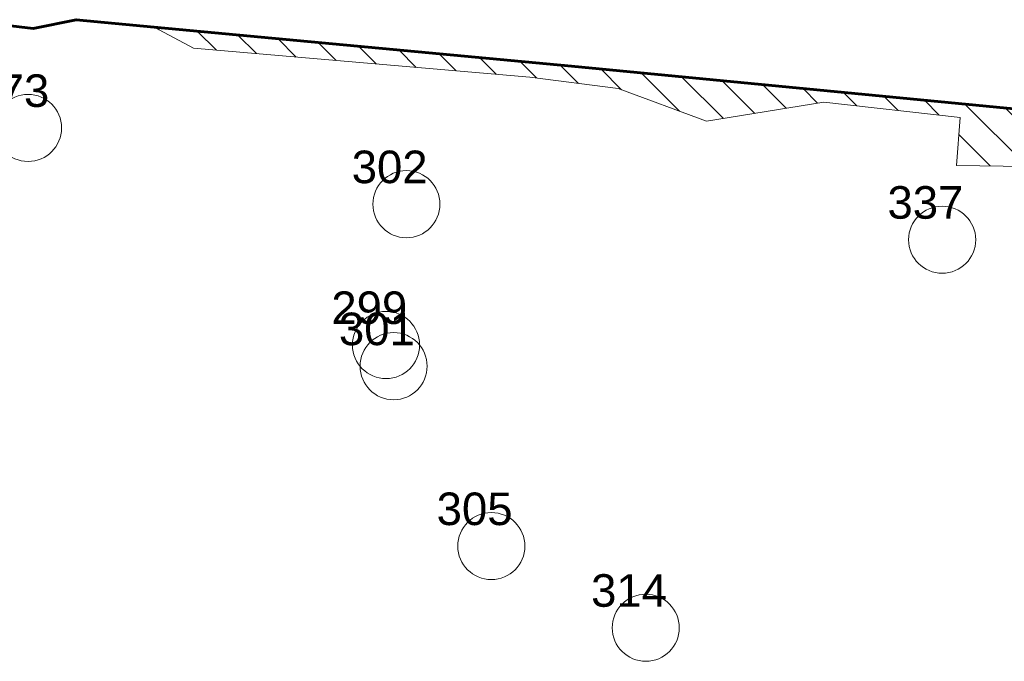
# Model space of a CAD drawing. Header units: metres. Extents: x 179483 to 180084, y 582739 to 582904.
# Tile 204 of 205: x 179789 to 179825, y 582857 to 582881. Entities that reach past the tile are written whole.
import ezdxf

# ---------------------------------------------------------------- set-up
doc = ezdxf.new("R2010")
doc.units = ezdxf.units.M
doc.layers.get('0').update_dxf_attribs({"linetype": 'CONTINUOUS', "lineweight": 9})
for name, color, linetype, lineweight in [('TA - OPSPORINGSGEBIED', 5, 'CONTINUOUS', 60), ('TA - VERSTOORD_GEBIED', 30, 'CONTINUOUS', 18), ('TA - VRIJGEGEVEN TOT 4M-MV', 3, 'CONTINUOUS', 18)]:
    doc.layers.add(name, color=color, linetype=linetype, lineweight=lineweight)
doc.layers.add('TA - VERDACHT OBJECT BENADERD', color=3, linetype='CONTINUOUS')
doc.styles.get("Standard").update_dxf_attribs({"font": 'arial.ttf'})

# ---------------------------------------------------------------- blocks, each defined once
blk = doc.blocks.new('Object')
at = {"lineweight": 20}
blk.add_circle((0, 0), 1.235802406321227, dxfattribs=at)
at = {"color": 7}
blk.add_attdef('1', (-2.480302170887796, 0.7741065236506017), '', height=1.2, dxfattribs=at)

msp = doc.modelspace()

# ---------------------------------------------------------------- hatches: boundary and pattern name
at = {"layer": 'TA - VERSTOORD_GEBIED'}
h = msp.add_hatch(dxfattribs=at)
h.set_pattern_fill('ANSI31', color=256, scale=0.3, angle=90, style=0)
h.set_pattern_definition([(135, (0, 0), (-0.6735192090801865, -0.6735192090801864), [])])
h.paths.add_polyline_path([(179809.1682774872, 582878.9754817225), (179829.662189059, 582876.9985770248), (179843.6323154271, 582875.9442278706), (179845.8069104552, 582875.7465374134), (179847.190743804, 582875.1534660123), (179853.1873545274, 582874.9557755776), (179860.1579553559, 582874.4126118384), (179858.3134226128, 582873.5479871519), (179854.1369318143, 582874.1142909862), (179852.3672323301, 582874.3266548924), (179846.3502540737, 582874.7513827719), (179839.2006681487, 582875.3884746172), (179832.3342341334, 582876.0963543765), (179828.5116833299, 582875.2468986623), (179823.3441607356, 582875.3176866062), (179823.4857366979, 582877.0873861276), (179818.4597901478, 582877.6536899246), (179814.1417234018, 582876.9458101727), (179810.8854763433, 582878.1492057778), (179807.6292292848, 582878.5739336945), (179795.2413329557, 582879.6357533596), (179793.7929720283, 582880.4186511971)])

# ---------------------------------------------------------------- linework, layer by layer
at = {"layer": 'TA - OPSPORINGSGEBIED', "linetype": 'ByBlock'}
msp.add_lwpolyline([(179787.1587388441, 582880.6229022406), (179789.3333339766, 582880.3593149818), (179790.914857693, 582880.6887990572), (179793.7929720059, 582880.4186511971), (179809.1682774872, 582878.9754817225), (179829.662189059, 582876.9985770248), (179843.6323154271, 582875.9442278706), (179845.8069104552, 582875.7465374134), (179847.190743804, 582875.1534660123), (179853.1873545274, 582874.9557755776), (179860.1579553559, 582874.4126118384), (179868.4095204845, 582873.7696327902), (179886.6629401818, 582872.1222121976), (179895.7567015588, 582871.1337598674), (179903.5984233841, 582870.5406884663), (179907.0909549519, 582869.8158234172), (179914.2737085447, 582869.8158234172)], dxfattribs=at)
at = {"layer": 'TA - VERSTOORD_GEBIED', "linetype": 'ByBlock'}
for points in [[(179809.1682774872, 582878.9754817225), (179829.662189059, 582876.9985770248), (179843.6323154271, 582875.9442278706), (179845.8069104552, 582875.7465374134), (179847.190743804, 582875.1534660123), (179853.1873545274, 582874.9557755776), (179860.1579553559, 582874.4126118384), (179858.3134226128, 582873.5479871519), (179854.1369318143, 582874.1142909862), (179852.3672323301, 582874.3266548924), (179846.3502540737, 582874.7513827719), (179839.2006681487, 582875.3884746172), (179832.3342341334, 582876.0963543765), (179828.5116833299, 582875.2468986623), (179823.3441607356, 582875.3176866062), (179823.4857366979, 582877.0873861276), (179818.4597901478, 582877.6536899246), (179814.1417234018, 582876.9458101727), (179810.8854763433, 582878.1492057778), (179807.6292292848, 582878.5739336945), (179795.2413329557, 582879.6357533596), (179793.7929720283, 582880.4186511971)], [(179829.662189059, 582876.9985770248), (179809.1682774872, 582878.9754817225), (179793.7929720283, 582880.4186511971), (179795.2413329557, 582879.6357533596), (179807.6292292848, 582878.5739336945), (179810.8854763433, 582878.1492057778), (179814.1417234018, 582876.9458101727), (179818.4597901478, 582877.6536899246), (179823.4857366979, 582877.0873861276), (179823.3441607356, 582875.3176866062), (179828.5116833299, 582875.2468986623), (179832.3342341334, 582876.0963543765), (179839.2006681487, 582875.3884746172), (179846.3502540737, 582874.7513827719), (179852.3672323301, 582874.3266548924), (179854.1369318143, 582874.1142909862), (179858.3134226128, 582873.5479871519), (179860.1579553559, 582874.4126118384), (179853.1873545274, 582874.9557755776), (179847.190743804, 582875.1534660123), (179845.8069104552, 582875.7465374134), (179843.6323154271, 582875.9442278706)], [(179829.662189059, 582876.9985770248), (179809.1682774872, 582878.9754817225), (179793.7929720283, 582880.4186511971), (179795.2413329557, 582879.6357533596), (179807.6292292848, 582878.5739336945), (179810.8854763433, 582878.1492057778), (179814.1417234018, 582876.9458101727), (179818.4597901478, 582877.6536899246), (179823.4857366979, 582877.0873861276), (179823.3441607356, 582875.3176866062), (179828.5116833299, 582875.2468986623), (179832.3342341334, 582876.0963543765), (179839.2006681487, 582875.3884746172), (179846.3502540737, 582874.7513827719), (179852.3672323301, 582874.3266548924), (179854.1369318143, 582874.1142909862), (179858.3134226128, 582873.5479871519), (179860.1579553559, 582874.4126118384), (179853.1873545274, 582874.9557755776), (179847.190743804, 582875.1534660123), (179845.8069104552, 582875.7465374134), (179843.6323154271, 582875.9442278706)]]:
    msp.add_lwpolyline(points, close=True, dxfattribs=at)
at = {"layer": 'TA - VRIJGEGEVEN TOT 4M-MV'}
msp.add_lwpolyline([(179868.4095204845, 582873.7696327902), (179860.1579553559, 582874.4126118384), (179858.3134226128, 582873.5479871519), (179854.1369318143, 582874.1142909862), (179852.3672323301, 582874.3266548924), (179846.3502540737, 582874.7513827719), (179839.2006681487, 582875.3884746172), (179832.3342341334, 582876.0963543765), (179828.5116833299, 582875.2468986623), (179823.3441607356, 582875.3176866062), (179823.4857366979, 582877.0873861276), (179818.4597901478, 582877.6536899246), (179814.1417234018, 582876.9458101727), (179810.8854763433, 582878.1492057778), (179807.6292292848, 582878.5739336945), (179795.2413329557, 582879.6357533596), (179793.7929720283, 582880.4186511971), (179790.914857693, 582880.6887990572), (179789.3333339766, 582880.3593149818), (179787.1587388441, 582880.6229022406)], dxfattribs=at)

# ---------------------------------------------------------------- block references
at = {"layer": 'TA - VERDACHT OBJECT BENADERD', "linetype": 'ByBlock'}
for p, values in [((179789.14, 582876.7), {'1': ' 273'}), ((179803.08, 582873.89), {'1': ' 302'}), ((179822.82, 582872.58), {'1': ' 337'}), ((179802.33, 582868.7), {'1': ' 299'}), ((179802.61, 582867.92), {'1': ' 301'}), ((179806.21, 582861.29), {'1': ' 305'}), ((179811.9, 582858.28), {'1': ' 314'})]:
    msp.add_blockref('Object', p, dxfattribs=at).add_auto_attribs(values)

doc.saveas('drawing.dxf')
